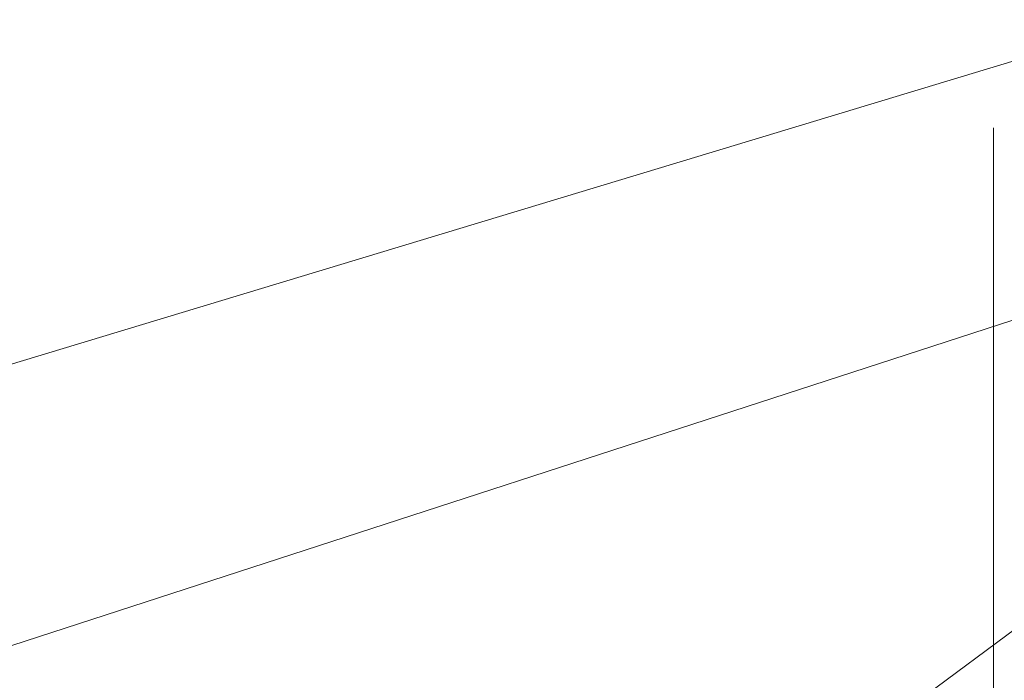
# Model space of a CAD drawing. Header units: millimetres. Extents: x -213344 to 52059, y -47868 to 108976.
# Tile 13 of 27: x -198970 to -198809, y 35133 to 35242. Entities that reach past the tile are written whole.
import ezdxf
from ezdxf.xclip import XClip

# ---------------------------------------------------------------- set-up
doc = ezdxf.new("R2010")
doc.units = ezdxf.units.MM
doc.header["$MEASUREMENT"] = 0
doc.header["$XCLIPFRAME"] = 0
doc.layers.add('POHLED ZÁPADNÍ_1_DEK_KÓTY', color=7, linetype='Continuous')
doc.layers.add('POHLED ZÁPADNÍ_1_DEK_SLABA', color=7, linetype='Continuous')

# ---------------------------------------------------------------- blocks, each defined once
blk = doc.blocks.new('Kresba_1_1', base_point=(-202803.82, 33475.34))
at = {"layer": 'POHLED ZÁPADNÍ_1_DEK_KÓTY', "color": 6, "linetype": 'Continuous', "lineweight": 18}
for p, q in [((-199017.5, 35171.15), (-198784.76, 35241.53)), ((-199055.88, 35111.49), (-198784.76, 35199.62)), ((-198836.73, 35119.57), (-198784.76, 35158.12))]:
    blk.add_line(p, q, dxfattribs=at)
at = {"layer": 'POHLED ZÁPADNÍ_1_DEK_SLABA', "color": 153, "linetype": 'Continuous', "lineweight": 18}
blk.add_line((-198810.47, 35121.58), (-198810.47, 35223.8), dxfattribs=at)

msp = doc.modelspace()

# ---------------------------------------------------------------- block references
at = {"color": 9, "linetype": 'Continuous', "lineweight": 13}
ref = msp.add_blockref('Kresba_1_1', (-202803.82, 33475.34), dxfattribs=at)
XClip(ref).set_block_clipping_path([(-213344.2533762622, 24346.0258491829), (-192274.4692545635, 38158.3434494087)])

doc.saveas('drawing.dxf')
